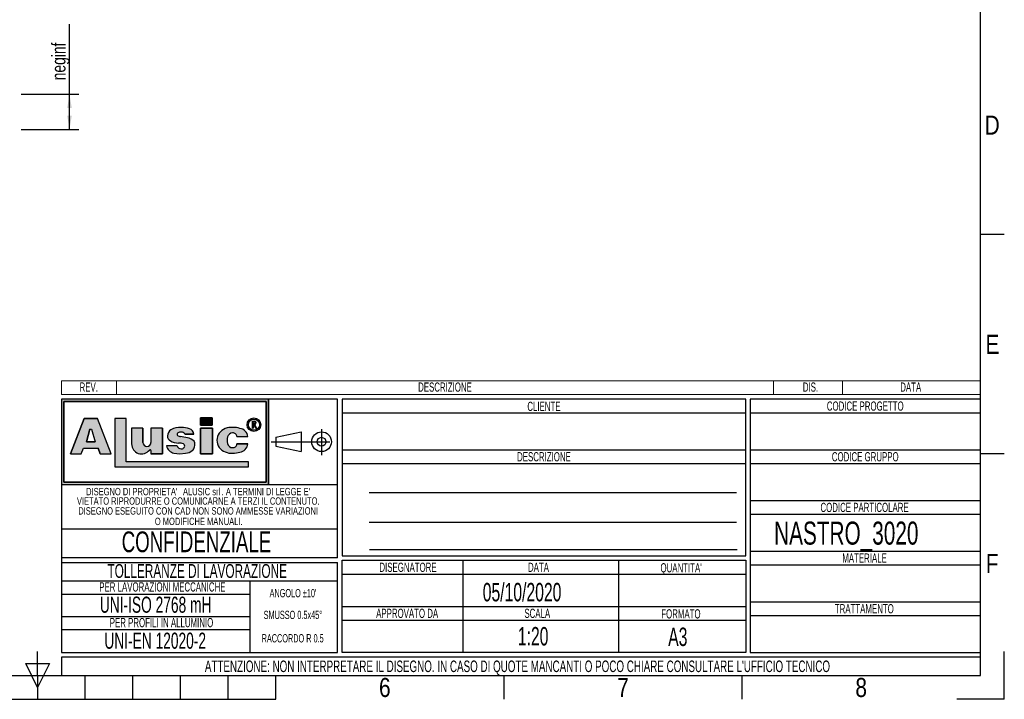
# Model space of a CAD drawing. Header units: millimetres. Extents: x 0 to 420, y 0 to 297.
# Tile 45 of 65: x 206 to 420, y 0 to 148. Entities that reach past the tile are written whole.
import ezdxf
from ezdxf.enums import TextEntityAlignment as Align

# ---------------------------------------------------------------- set-up
doc = ezdxf.new("R2010")
doc.units = ezdxf.units.MM
doc.linetypes.add('CENTERX2', pattern=[20.319999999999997, 12.7, -2.54, 2.54, -2.54])
doc.layers.add('CARTIGLIO', color=140, linetype='Continuous')
doc.styles.add('SLDTEXTSTYLE0', font='TXT', dxfattribs={"width": 0.6382978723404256})
doc.styles.add('SLDTEXTSTYLE1', font='TXT', dxfattribs={"width": 0.675})
doc.styles.add('SLDTEXTSTYLE2', font='TXT', dxfattribs={"width": 0.8214676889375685})
doc.styles.add('SLDTEXTSTYLE3', font='TXT', dxfattribs={"width": 0.75})
doc.dimstyles.new('SLDDIMSTYLE1', dxfattribs={"dimtxt": 3, "dimasz": 3, "dimexe": 0, "dimexo": 0.0625, "dimgap": 0.75, "dimtad": 1, "dimlfac": 20, "dimrnd": 1e-09, "dimzin": 12, "dimdsep": 46, "dimtxsty": 'SLDTEXTSTYLE3', "dimsah": 1, "dimcen": 0.09, "dimadec": 0, "dimazin": 3, "dimtfac": 1, "dimtdec": 3, "dimtofl": 0, "dimtmove": 0, "dimatfit": 3, "dimfxl": 0, "dimfrac": 2, "dimtolj": 1, "dimtzin": 12, "dimarcsym": 0})

# ---------------------------------------------------------------- blocks, each defined once
blk = doc.blocks.new('SW_NOTE_0')
at = {"layer": 'CARTIGLIO', "color": 0, "insert": (1.968085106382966, 2.578135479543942), "char_height": 2, "attachment_point": 2, "style": 'SLDTEXTSTYLE0'}
blk.add_mtext('DIS.', dxfattribs=at)
blk = doc.blocks.new('SW_NOTE_0_1')
at = {"layer": 'CARTIGLIO', "color": 0, "insert": (7.101063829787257, 2.578135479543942), "char_height": 2, "attachment_point": 2, "style": 'SLDTEXTSTYLE0'}
blk.add_mtext('DESCRIZIONE', dxfattribs=at)
blk = doc.blocks.new('SW_NOTE_0_2')
at = {"layer": 'CARTIGLIO', "color": 0, "insert": (2.845744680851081, 2.578135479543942), "char_height": 2, "attachment_point": 2, "style": 'SLDTEXTSTYLE0'}
blk.add_mtext('DATA', dxfattribs=at)
blk = doc.blocks.new('SW_NOTE_0_3')
at = {"layer": 'CARTIGLIO', "color": 0, "insert": (2.34042553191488, 2.578135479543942), "char_height": 2, "attachment_point": 2, "style": 'SLDTEXTSTYLE0'}
blk.add_mtext('REV.', dxfattribs=at)
blk = doc.blocks.new('SW_NOTE_0_4')
at = {"layer": 'CARTIGLIO', "color": 0, "insert": (14.05585106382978, 4.511737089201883), "char_height": 3.5, "attachment_point": 2, "style": 'SLDTEXTSTYLE0'}
blk.add_mtext('UNI-EN 12020-2', dxfattribs=at)
blk = doc.blocks.new('SW_NOTE_0_5')
at = {"layer": 'CARTIGLIO', "color": 0, "insert": (13.85638297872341, 2.578135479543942), "char_height": 2, "attachment_point": 2, "style": 'SLDTEXTSTYLE0'}
blk.add_mtext('PER PROFILI IN ALLUMINIO', dxfattribs=at)
blk = doc.blocks.new('SW_NOTE_0_6')
at = {"layer": 'CARTIGLIO', "color": 0, "insert": (15.68484042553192, 4.511737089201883), "char_height": 3.5, "attachment_point": 2, "style": 'SLDTEXTSTYLE0'}
blk.add_mtext('UNI-ISO 2768 mH', dxfattribs=at)
blk = doc.blocks.new('SW_NOTE_0_7')
at = {"layer": 'CARTIGLIO', "color": 0, "insert": (18.30319148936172, 2.578135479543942), "char_height": 2, "attachment_point": 2, "style": 'SLDTEXTSTYLE0'}
blk.add_mtext('PER LAVORAZIONI MECCANICHE', dxfattribs=at)
blk = doc.blocks.new('SW_NOTE_0_8')
at = {"layer": 'CARTIGLIO', "color": 0, "insert": (8.569148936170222, 2.320321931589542), "char_height": 1.8, "attachment_point": 2, "style": 'SLDTEXTSTYLE0'}
blk.add_mtext('RACCORDO R 0.5', dxfattribs=at)
blk = doc.blocks.new('SW_NOTE_0_9')
at = {"layer": 'CARTIGLIO', "color": 0, "char_height": 1.6, "attachment_point": 2, "style": 'SLDTEXTSTYLE0'}
for s, insert in [("DISEGNO DI PROPRIETA'", (10.27659574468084, 2.062508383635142)), ('ALUSIC srl', (25.45120500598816, 2.062508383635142)), (". A TERMINI DI LEGGE E'", (39.41078027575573, 2.062508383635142))]:
    blk.add_mtext(s, dxfattribs=dict(at, insert=insert))
blk = doc.blocks.new('SW_NOTE_0_10')
at = {"layer": 'CARTIGLIO', "color": 0, "insert": (10.40425531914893, 2.062508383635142), "char_height": 1.6, "attachment_point": 2, "style": 'SLDTEXTSTYLE0'}
blk.add_mtext('O MODIFICHE MANUALI.', dxfattribs=at)
blk = doc.blocks.new('SW_NOTE_0_11')
at = {"layer": 'CARTIGLIO', "color": 0, "insert": (7.587765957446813, 2.320321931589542), "char_height": 1.8, "attachment_point": 2, "style": 'SLDTEXTSTYLE0'}
blk.add_mtext('SMUSSO 0.5x45°', dxfattribs=at)
blk = doc.blocks.new('SW_NOTE_0_12')
at = {"layer": 'CARTIGLIO', "color": 0, "insert": (27.3404255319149, 2.062508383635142), "char_height": 1.6, "attachment_point": 2, "style": 'SLDTEXTSTYLE0'}
blk.add_mtext('VIETATO RIPRODURRE O COMUNICARNE A TERZI IL CONTENUTO.', dxfattribs=at)
blk = doc.blocks.new('SW_NOTE_0_13')
at = {"layer": 'CARTIGLIO', "color": 0, "insert": (28.04255319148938, 2.062508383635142), "char_height": 1.6, "attachment_point": 2, "style": 'SLDTEXTSTYLE0'}
blk.add_mtext('DISEGNO ESEGUITO CON CAD NON SONO AMMESSE VARIAZIONI', dxfattribs=at)
blk = doc.blocks.new('SW_NOTE_0_14')
at = {"layer": 'CARTIGLIO', "color": 0, "insert": (21.07265624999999, 5.800804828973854), "char_height": 4.500000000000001, "attachment_point": 2, "style": 'SLDTEXTSTYLE1'}
blk.add_mtext('CONFIDENZIALE', dxfattribs=at)
blk = doc.blocks.new('SW_NOTE_0_15')
at = {"layer": 'CARTIGLIO', "color": 0, "insert": (23.93617021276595, 3.867203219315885), "char_height": 3, "attachment_point": 2, "style": 'SLDTEXTSTYLE0'}
blk.add_mtext('TOLLERANZE DI LAVORAZIONE', dxfattribs=at)
blk = doc.blocks.new('SW_NOTE_0_16')
at = {"layer": 'CARTIGLIO', "color": 0, "insert": (6.67819148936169, 2.320321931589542), "char_height": 1.8, "attachment_point": 2, "style": 'SLDTEXTSTYLE0'}
blk.add_mtext("ANGOLO ±10'", dxfattribs=at)
blk = doc.blocks.new('SW_NOTE_0_17')
at = {"layer": 'CARTIGLIO', "color": 0, "insert": (10.69148936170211, 2.578135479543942), "char_height": 2, "attachment_point": 2, "style": 'SLDTEXTSTYLE0'}
blk.add_mtext('CODICE PROGETTO', dxfattribs=at)
blk = doc.blocks.new('SW_NOTE_0_18')
at = {"layer": 'CARTIGLIO', "color": 0, "insert": (9.547872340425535, 2.578135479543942), "char_height": 2, "attachment_point": 2, "style": 'SLDTEXTSTYLE0'}
blk.add_mtext('CODICE GRUPPO', dxfattribs=at)
blk = doc.blocks.new('SW_NOTE_0_19')
at = {"layer": 'CARTIGLIO', "color": 0, "insert": (12.15425531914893, 2.578135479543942), "char_height": 2, "attachment_point": 2, "style": 'SLDTEXTSTYLE0'}
blk.add_mtext('CODICE PARTICOLARE', dxfattribs=at)
blk = doc.blocks.new('SW_NOTE_0_20')
at = {"layer": 'CARTIGLIO', "color": 0, "insert": (5.691489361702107, 2.578135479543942), "char_height": 2, "attachment_point": 2, "style": 'SLDTEXTSTYLE0'}
blk.add_mtext('MATERIALE', dxfattribs=at)
blk = doc.blocks.new('SW_NOTE_0_21')
at = {"layer": 'CARTIGLIO', "color": 0, "insert": (4.228723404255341, 2.578135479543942), "char_height": 2, "attachment_point": 2, "style": 'SLDTEXTSTYLE0'}
blk.add_mtext('CLIENTE', dxfattribs=at)
blk = doc.blocks.new('SW_NOTE_0_22')
at = {"layer": 'CARTIGLIO', "color": 0, "insert": (7.101063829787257, 2.578135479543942), "char_height": 2, "attachment_point": 2, "style": 'SLDTEXTSTYLE0'}
blk.add_mtext('DESCRIZIONE', dxfattribs=at)
blk = doc.blocks.new('SW_NOTE_0_23')
at = {"layer": 'CARTIGLIO', "color": 0, "insert": (5.558510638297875, 2.578135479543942), "char_height": 2, "attachment_point": 2, "style": 'SLDTEXTSTYLE0'}
blk.add_mtext("QUANTITA'", dxfattribs=at)
blk = doc.blocks.new('SW_NOTE_0_24')
at = {"layer": 'CARTIGLIO', "color": 0, "insert": (2.845744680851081, 2.578135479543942), "char_height": 2, "attachment_point": 2, "style": 'SLDTEXTSTYLE0'}
blk.add_mtext('DATA', dxfattribs=at)
blk = doc.blocks.new('SW_NOTE_0_25')
at = {"layer": 'CARTIGLIO', "color": 0, "insert": (7.606382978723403, 2.578135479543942), "char_height": 2, "attachment_point": 2, "style": 'SLDTEXTSTYLE0'}
blk.add_mtext('DISEGNATORE', dxfattribs=at)
blk = doc.blocks.new('SW_NOTE_0_26')
at = {"layer": 'CARTIGLIO', "color": 0, "insert": (5.398936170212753, 2.578135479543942), "char_height": 2, "attachment_point": 2, "style": 'SLDTEXTSTYLE0'}
blk.add_mtext('FORMATO', dxfattribs=at)
blk = doc.blocks.new('SW_NOTE_0_27')
at = {"layer": 'CARTIGLIO', "color": 0, "insert": (8.670212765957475, 2.578135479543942), "char_height": 2, "attachment_point": 2, "style": 'SLDTEXTSTYLE0'}
blk.add_mtext('APPROVATO DA', dxfattribs=at)
blk = doc.blocks.new('SW_NOTE_0_28')
at = {"layer": 'CARTIGLIO', "color": 0, "insert": (3.510638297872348, 2.578135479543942), "char_height": 2, "attachment_point": 2, "style": 'SLDTEXTSTYLE0'}
blk.add_mtext('SCALA', dxfattribs=at)
blk = doc.blocks.new('SW_NOTE_0_29')
at = {"layer": 'CARTIGLIO', "color": 0, "insert": (85.40558510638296, 3.222669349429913), "char_height": 2.5, "attachment_point": 2, "style": 'SLDTEXTSTYLE0'}
blk.add_mtext("ATTENZIONE: NON INTERPRETARE IL DISEGNO. IN CASO DI QUOTE MANCANTI O POCO CHIARE CONSULTARE L'UFFICIO TECNICO", dxfattribs=at)
blk = doc.blocks.new('SW_NOTE_0_30')
at = {"layer": 'CARTIGLIO', "color": 0, "insert": (7.526595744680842, 2.578135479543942), "char_height": 2, "attachment_point": 2, "style": 'SLDTEXTSTYLE0'}
blk.add_mtext('TRATTAMENTO', dxfattribs=at)
blk = doc.blocks.new('Cartiglio ALUSIC particolari STD')
at = {"layer": 'CARTIGLIO'}
h = blk.add_hatch(color=256, dxfattribs=at)
h.paths.add_polyline_path([(175.6752307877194, 247.7132947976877), (175.6752307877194, 229.2132947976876), (220.6752307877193, 229.2132947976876), (220.6752307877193, 247.7132947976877)], flags=0)
h.paths.add_polyline_path([(176.1752307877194, 229.7132947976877), (176.1752307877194, 247.2132947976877), (220.1752307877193, 247.2132947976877), (220.1752307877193, 229.7132947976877)], flags=0)
h = blk.add_hatch(color=256, dxfattribs=at)
h.paths.add_polyline_path([(179.9963944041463, 235.8207167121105), (180.465276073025, 237.0349162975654), (183.6345063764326, 237.0349162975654), (184.103388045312, 235.8207167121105), (186.455199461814, 235.8207167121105), (183.4874420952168, 243.5059174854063), (180.6123403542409, 243.5059174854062), (177.6445829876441, 235.8207167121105)], flags=0)
h.paths.add_polyline_path([(181.1002992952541, 238.4359343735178), (181.8750070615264, 241.1689926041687), (182.2247753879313, 241.1689926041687), (182.9994831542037, 238.4359343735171)], flags=0)
for points in [[(189.726070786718, 243.5099477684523), (187.2568362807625, 243.5099477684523), (187.2568362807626, 232.9839336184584), (216.346566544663, 232.9839336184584), (216.346566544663, 234.0739837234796), (189.726070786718, 234.0739837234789)], [(205.9157645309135, 243.6451419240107), (205.9157645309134, 242.0388308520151), (208.4026610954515, 242.0388308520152), (208.4026610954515, 243.6451419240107)], [(208.4880238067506, 241.3950893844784), (205.9157645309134, 241.3950893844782), (205.9157645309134, 235.8207167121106), (208.4880238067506, 235.8207167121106)]]:
    blk.add_hatch(color=256, dxfattribs=at).paths.add_polyline_path(points, flags=0)
h = blk.add_hatch(color=256, dxfattribs=at)
edge = h.paths.add_edge_path(flags=0)
edge.add_arc((217.4963133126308, 242.1652733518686), 1.479868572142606, 0, 360)
edge = h.paths.add_edge_path(flags=0)
edge.add_arc((217.4963133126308, 242.1652733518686), 1.214864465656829, 0, 360)
h = blk.add_hatch(color=256, dxfattribs=at)
edge = h.paths.add_edge_path(flags=0)
edge.add_arc((217.5944506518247, 242.5818626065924), 0.3723980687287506, 277.1406326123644, 450.0000000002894)
edge.add_line((217.5944506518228, 242.9542606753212), (217.1543350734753, 242.9542606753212))
edge.add_line((217.1543350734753, 242.9542606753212), (217.1543350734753, 241.4023140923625))
edge.add_line((217.1543350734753, 241.4023140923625), (217.3097420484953, 241.4023140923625))
edge.add_line((217.3097420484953, 241.4023140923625), (217.3097420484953, 242.2094645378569))
edge.add_line((217.3097420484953, 242.2094645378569), (217.4681345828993, 242.2094645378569))
edge.add_line((217.4681345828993, 242.2094645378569), (217.8753428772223, 241.4023140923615))
edge.add_line((217.8753428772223, 241.4023140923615), (218.0494071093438, 241.4023140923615))
edge.add_line((218.0494071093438, 241.4023140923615), (217.6407416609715, 242.212352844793))
edge = h.paths.add_edge_path(flags=0)
edge.add_line((217.3097420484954, 242.7988537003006), (217.5944506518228, 242.7988537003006))
edge.add_arc((217.5944506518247, 242.5818626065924), 0.2169910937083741, -90.00000000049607, 90.00000000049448, ccw=False)
edge.add_line((217.5944506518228, 242.3648715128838), (217.3097420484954, 242.3648715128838))
edge.add_line((217.3097420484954, 242.3648715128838), (217.3097420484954, 242.7988537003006))
h = blk.add_hatch(color=256, dxfattribs=at)
edge = h.paths.add_edge_path(flags=0)
edge.add_arc((194.2619790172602, 238.3328699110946), 0.8721260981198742, 180, 360, ccw=False)
edge.add_line((193.3898529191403, 238.3328699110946), (193.3898529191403, 241.3950893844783))
edge.add_line((193.3898529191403, 241.3950893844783), (190.9285191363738, 241.3950893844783))
edge.add_line((190.9285191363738, 241.3950893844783), (190.9285191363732, 237.9783312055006))
edge.add_arc((193.0861336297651, 237.9783312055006), 2.157614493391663, 180, 321.9680973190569)
edge.add_arc((194.9391651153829, 236.5289220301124), 0.1949400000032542, 3.751097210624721e-10, 141.9680973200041, ccw=False)
edge.add_line((195.1341051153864, 236.5289220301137), (195.1341051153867, 235.8207167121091))
edge.add_line((195.1341051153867, 235.8207167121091), (197.6148195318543, 235.8207167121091))
edge.add_line((197.6148195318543, 235.8207167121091), (197.6148195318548, 241.3950893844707))
edge.add_line((197.6148195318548, 241.3950893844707), (195.1341051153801, 241.3950893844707))
edge.add_line((195.1341051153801, 241.3950893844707), (195.1341051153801, 238.3328699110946))
h = blk.add_hatch(color=256, dxfattribs=at)
edge = h.paths.add_edge_path(flags=0)
edge.add_line((201.4260816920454, 235.8017439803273), (202.6657446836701, 235.9456470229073))
edge.add_arc((202.329266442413, 238.631519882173), 2.706867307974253, 277.1406456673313, 311.0032214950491)
edge.add_arc((203.4500368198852, 237.5679483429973), 1.178212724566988, 303.7868133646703, 347.8980612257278)
edge.add_arc((202.7591436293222, 237.8600682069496), 1.920162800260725, 343.693523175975, 381.4193527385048)
edge.add_arc((202.6211329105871, 236.5671389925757), 2.77207698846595, 46.00269433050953, 81.2509677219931)
edge.add_arc((194.8645641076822, 197.2610710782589), 42.83386613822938, 78.993004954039, 81.01866969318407)
edge.add_arc((201.791685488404, 241.2254031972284), 1.672976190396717, 238.7770991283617, 261.74465207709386, ccw=False)
edge.add_arc((201.2153024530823, 240.0677304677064), 0.3988810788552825, 114.64010585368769, 223.1865854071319, ccw=False)
edge.add_arc((201.6334056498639, 239.1857459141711), 1.374925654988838, 90.51660503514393, 115.1534325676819, ccw=False)
edge.add_arc((201.6831021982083, 239.5760411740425), 0.986530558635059, 50.694882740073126, 93.60864602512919, ccw=False)
edge.add_arc((201.9697940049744, 239.9445101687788), 0.519939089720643, 14.547573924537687, 49.4198797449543, ccw=False)
edge.add_line((202.4730635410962, 240.0751104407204), (204.4675927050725, 240.0751104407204))
edge.add_arc((203.0576035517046, 239.9357336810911), 1.416861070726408, 5.64532107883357, 71.38339334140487)
edge.add_arc((201.7960014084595, 236.355567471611), 5.212710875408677, 70.80435731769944, 90.86664277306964)
edge.add_arc((201.3918249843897, 237.7332340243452), 3.848224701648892, 85.15036290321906, 119.91204055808)
edge.add_arc((200.4630711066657, 239.596929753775), 1.774008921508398, 123.9309471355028, 174.9914571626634)
edge.add_arc((199.7112523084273, 239.6370426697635), 1.021881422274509, 173.5516105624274, 249.3813116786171)
edge.add_arc((201.1522143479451, 241.6000363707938), 3.430150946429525, 238.332046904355, 269.1908231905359)
edge.add_arc((201.2712411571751, 236.022650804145), 2.154096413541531, 64.99796384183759, 94.45891481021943, ccw=False)
edge.add_arc((202.0592687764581, 237.5956085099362), 0.398545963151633, -35.58612148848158, 72.11412463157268, ccw=False)
edge.add_arc((201.6903477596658, 237.6535955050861), 0.7512299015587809, 245.201083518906, 337.29941344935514, ccw=False)
edge.add_arc((201.6384661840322, 237.7297070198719), 0.8024620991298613, 192.55915917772, 250.8523518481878, ccw=False)
edge.add_line((200.8552053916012, 237.5552136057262), (198.4723136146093, 237.5552136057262))
edge.add_arc((200.5696156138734, 238.1164948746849), 2.1711085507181, 194.982434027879, 258.3364147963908)
edge.add_line((200.1306936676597, 235.9902164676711), (201.4260816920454, 235.8017439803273))
h = blk.add_hatch(color=256, dxfattribs=at)
edge = h.paths.add_edge_path(flags=0)
edge.add_arc((212.8489752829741, 238.2774034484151), 1.095489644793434, 191.1589777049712, 269.92854925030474, ccw=False)
edge.add_arc((213.9973597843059, 238.7808861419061), 2.335462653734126, 162.1599290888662, 197.8400709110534, ccw=False)
edge.add_arc((212.8489752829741, 239.284368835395), 1.095489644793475, 90.0714507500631, 168.8410222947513, ccw=False)
edge.add_arc((212.9558587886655, 239.5292842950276), 0.8574339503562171, 2.5666577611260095, 97.25285314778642, ccw=False)
edge.add_line((213.8124325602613, 239.5676816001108), (216.1889448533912, 239.5676816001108))
edge.add_arc((214.1254209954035, 239.3204036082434), 2.078287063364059, 6.833333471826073, 81.00039250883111)
edge.add_arc((213.0403652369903, 236.4056797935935), 5.163706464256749, 74.15176759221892, 91.31975036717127)
edge.add_arc((212.577937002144, 238.1509364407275), 3.434301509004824, 84.2596919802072, 140.8312604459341)
edge.add_arc((212.2748599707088, 238.7808861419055), 2.817144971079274, 146.8823062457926, 213.1176937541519)
edge.add_arc((212.5779370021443, 239.4108358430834), 3.434301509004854, 219.1687395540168, 275.7403080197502)
edge.add_arc((213.0403652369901, 241.1560924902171), 5.163706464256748, 268.6802496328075, 285.8482324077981)
edge.add_arc((214.1254209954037, 238.2413686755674), 2.078287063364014, 278.9996074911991, 353.1666665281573)
edge.add_line((216.1889448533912, 237.9940906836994), (213.8124325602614, 237.9940906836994))
edge.add_arc((212.9558587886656, 238.0324879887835), 0.8574339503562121, 262.7471468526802, 357.4333422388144, ccw=False)
at = {"color": 161, "linetype": 'Continuous', "lineweight": 18}
for p, q in [((175.6752307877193, 248.7132947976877), (175.6752307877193, 251.7132947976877)), ((175.6752307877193, 251.7132947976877), (375.3252307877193, 251.7132947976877)), ((187.6752307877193, 251.7132947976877), (187.6752307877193, 248.7132947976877)), ((330.3252307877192, 251.7132947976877), (330.3252307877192, 248.7132947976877)), ((345.3252307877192, 251.7132947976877), (345.3252307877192, 248.7132947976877)), ((375.3252307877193, 248.7132947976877), (375.3252307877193, 251.7132947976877)), ((175.6752307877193, 248.7132947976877), (375.3252307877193, 248.7132947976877))]:
    blk.add_line(p, q, dxfattribs=at)
at = {"layer": 'CARTIGLIO'}
for p, q in [((175.6752307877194, 247.7132947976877), (175.6752307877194, 229.2132947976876)), ((175.6752307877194, 247.7132947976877), (175.6752307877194, 192.7132947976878)), ((235.6752307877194, 247.7132947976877), (175.6752307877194, 247.7132947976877)), ((220.6752307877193, 247.7132947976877), (175.6752307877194, 247.7132947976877)), ((175.6752307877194, 247.7132947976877), (175.6752307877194, 229.2132947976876)), ((175.6752307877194, 247.7132947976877), (175.6752307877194, 213.2641084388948)), ((176.1752307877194, 229.7132947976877), (176.1752307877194, 247.2132947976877)), ((176.1752307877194, 247.2132947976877), (176.1752307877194, 229.7132947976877)), ((176.1752307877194, 247.2132947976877), (220.1752307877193, 247.2132947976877)), ((220.1752307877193, 247.2132947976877), (176.1752307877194, 247.2132947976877)), ((220.1752307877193, 247.2132947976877), (220.1752307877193, 229.7132947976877)), ((220.1752307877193, 229.7132947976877), (220.1752307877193, 247.2132947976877)), ((220.6752307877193, 229.2132947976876), (220.6752307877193, 247.7132947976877)), ((220.6752307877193, 247.7132947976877), (220.6752307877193, 229.2132947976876)), ((235.6752307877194, 213.2641084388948), (235.6752307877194, 247.7132947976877)), ((324.3252307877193, 247.7132947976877), (236.6752307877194, 247.7132947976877)), ((236.6752307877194, 247.7132947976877), (236.6752307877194, 213.7132947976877)), ((324.3252307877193, 213.7132947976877), (324.3252307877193, 247.7132947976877)), ((375.3252307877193, 247.7132947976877), (325.3252307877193, 247.7132947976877)), ((325.3252307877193, 247.7132947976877), (325.3252307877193, 192.7132947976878)), ((375.3252307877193, 192.7132947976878), (375.3252307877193, 247.7132947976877)), ((236.6752307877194, 244.7132947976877), (324.3252307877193, 244.7132947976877)), ((325.3252307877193, 244.7132947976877), (375.3252307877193, 244.7132947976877)), ((180.6123403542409, 243.5059174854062), (177.6445829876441, 235.8207167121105)), ((177.6445829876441, 235.8207167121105), (180.6123403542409, 243.5059174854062)), ((183.4874420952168, 243.5059174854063), (180.6123403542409, 243.5059174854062)), ((180.6123403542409, 243.5059174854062), (183.4874420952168, 243.5059174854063)), ((186.455199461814, 235.8207167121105), (183.4874420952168, 243.5059174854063)), ((186.455199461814, 235.8207167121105), (183.4874420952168, 243.5059174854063)), ((189.726070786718, 243.5099477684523), (187.2568362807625, 243.5099477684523)), ((187.2568362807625, 243.5099477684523), (187.2568362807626, 232.9839336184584)), ((189.726070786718, 243.5099477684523), (187.2568362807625, 243.5099477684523)), ((187.2568362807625, 243.5099477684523), (187.2568362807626, 232.9839336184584)), ((189.726070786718, 234.0739837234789), (189.726070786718, 243.5099477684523)), ((189.726070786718, 234.0739837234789), (189.726070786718, 243.5099477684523)), ((208.4026610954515, 243.6451419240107), (205.9157645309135, 243.6451419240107)), ((205.9157645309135, 243.6451419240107), (205.9157645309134, 242.0388308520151)), ((205.9157645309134, 242.0388308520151), (205.9157645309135, 243.6451419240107)), ((205.9157645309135, 243.6451419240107), (208.4026610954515, 243.6451419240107)), ((205.9157645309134, 242.0388308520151), (208.4026610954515, 242.0388308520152)), ((208.4026610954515, 242.0388308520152), (205.9157645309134, 242.0388308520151)), ((208.4026610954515, 243.6451419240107), (208.4026610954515, 242.0388308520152)), ((208.4026610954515, 242.0388308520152), (208.4026610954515, 243.6451419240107)), ((217.1543350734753, 241.4023140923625), (217.1543350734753, 242.9542606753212)), ((217.1543350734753, 241.4023140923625), (217.1543350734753, 242.9542606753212)), ((217.1543350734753, 242.9542606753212), (217.5944506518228, 242.9542606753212)), ((217.1543350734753, 242.9542606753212), (217.5944506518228, 242.9542606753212)), ((217.3097420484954, 242.7988537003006), (217.5944506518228, 242.7988537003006)), ((217.3097420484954, 242.3648715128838), (217.3097420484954, 242.7988537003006)), ((217.3097420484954, 242.3648715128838), (217.3097420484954, 242.7988537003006)), ((217.3097420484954, 242.7988537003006), (217.5944506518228, 242.7988537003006)), ((217.3097420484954, 242.3648715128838), (217.5944506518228, 242.3648715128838)), ((217.5944506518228, 242.3648715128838), (217.3097420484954, 242.3648715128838)), ((217.3097420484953, 242.2094645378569), (217.3097420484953, 241.4023140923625)), ((217.3097420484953, 241.4023140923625), (217.3097420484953, 242.2094645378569)), ((217.4681345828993, 242.2094645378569), (217.3097420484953, 242.2094645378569)), ((217.3097420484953, 242.2094645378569), (217.4681345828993, 242.2094645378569)), ((217.8753428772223, 241.4023140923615), (217.4681345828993, 242.2094645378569)), ((217.4681345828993, 242.2094645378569), (217.8753428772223, 241.4023140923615)), ((217.6407416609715, 242.212352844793), (218.0494071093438, 241.4023140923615)), ((217.6407416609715, 242.212352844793), (218.0494071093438, 241.4023140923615)), ((181.1002992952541, 238.4359343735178), (181.8750070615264, 241.1689926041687)), ((181.8750070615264, 241.1689926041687), (181.1002992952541, 238.4359343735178)), ((181.8750070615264, 241.1689926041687), (182.2247753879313, 241.1689926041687)), ((181.8750070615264, 241.1689926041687), (182.2247753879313, 241.1689926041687)), ((182.2247753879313, 241.1689926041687), (182.9994831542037, 238.4359343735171)), ((182.2247753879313, 241.1689926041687), (182.9994831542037, 238.4359343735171)), ((190.9285191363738, 241.3950893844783), (190.9285191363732, 237.9783312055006)), ((193.3898529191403, 241.3950893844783), (190.9285191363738, 241.3950893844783)), ((193.3898529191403, 241.3950893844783), (190.9285191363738, 241.3950893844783)), ((190.9285191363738, 241.3950893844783), (190.9285191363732, 237.9783312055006)), ((193.3898529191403, 238.3328699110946), (193.3898529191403, 241.3950893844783)), ((193.3898529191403, 241.3950893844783), (193.3898529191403, 238.3328699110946)), ((197.6148195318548, 241.3950893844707), (195.1341051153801, 241.3950893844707)), ((195.1341051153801, 241.3950893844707), (195.1341051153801, 238.3328699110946)), ((195.1341051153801, 241.3950893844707), (195.1341051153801, 238.3328699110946)), ((197.6148195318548, 241.3950893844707), (195.1341051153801, 241.3950893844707)), ((197.6148195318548, 241.3950893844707), (197.6148195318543, 235.8207167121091)), ((197.6148195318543, 235.8207167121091), (197.6148195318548, 241.3950893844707)), ((202.4730635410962, 240.0751104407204), (204.4675927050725, 240.0751104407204)), ((204.4675927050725, 240.0751104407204), (202.4730635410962, 240.0751104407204)), ((208.4880238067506, 241.3950893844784), (205.9157645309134, 241.3950893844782)), ((205.9157645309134, 241.3950893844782), (205.9157645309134, 235.8207167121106)), ((205.9157645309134, 241.3950893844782), (208.4880238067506, 241.3950893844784)), ((205.9157645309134, 235.8207167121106), (205.9157645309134, 241.3950893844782)), ((208.4880238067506, 235.8207167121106), (208.4880238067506, 241.3950893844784)), ((208.4880238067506, 241.3950893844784), (208.4880238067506, 235.8207167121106)), ((213.8124325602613, 239.5676816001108), (216.1889448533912, 239.5676816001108)), ((213.8124325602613, 239.5676816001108), (216.1889448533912, 239.5676816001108)), ((217.1543350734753, 241.4023140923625), (217.3097420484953, 241.4023140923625)), ((217.3097420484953, 241.4023140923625), (217.1543350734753, 241.4023140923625)), ((217.8753428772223, 241.4023140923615), (218.0494071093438, 241.4023140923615)), ((218.0494071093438, 241.4023140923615), (217.8753428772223, 241.4023140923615)), ((222.2665680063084, 239.420334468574), (227.759141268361, 240.6015329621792)), ((227.759141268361, 240.6015329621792), (227.7591412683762, 236.3250566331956)), ((182.9994831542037, 238.4359343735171), (181.1002992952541, 238.4359343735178)), ((181.1002992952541, 238.4359343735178), (182.9994831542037, 238.4359343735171)), ((200.8552053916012, 237.5552136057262), (198.4723136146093, 237.5552136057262)), ((200.8552053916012, 237.5552136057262), (198.4723136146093, 237.5552136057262)), ((216.1889448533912, 237.9940906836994), (213.8124325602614, 237.9940906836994)), ((213.8124325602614, 237.9940906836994), (216.1889448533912, 237.9940906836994)), ((222.2665680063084, 239.420334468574), (222.2665680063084, 237.5062551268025)), ((222.2665680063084, 237.5062551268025), (227.7591412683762, 236.3250566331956)), ((177.6445829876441, 235.8207167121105), (179.9963944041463, 235.8207167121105)), ((177.6445829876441, 235.8207167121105), (179.9963944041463, 235.8207167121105)), ((179.9963944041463, 235.8207167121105), (180.465276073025, 237.0349162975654)), ((179.9963944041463, 235.8207167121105), (180.465276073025, 237.0349162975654)), ((180.465276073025, 237.0349162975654), (183.6345063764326, 237.0349162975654)), ((180.465276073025, 237.0349162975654), (183.6345063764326, 237.0349162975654)), ((184.103388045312, 235.8207167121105), (183.6345063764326, 237.0349162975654)), ((183.6345063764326, 237.0349162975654), (184.103388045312, 235.8207167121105)), ((184.103388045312, 235.8207167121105), (186.455199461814, 235.8207167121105)), ((184.103388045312, 235.8207167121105), (186.455199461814, 235.8207167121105)), ((195.1341051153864, 236.5289220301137), (195.1341051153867, 235.8207167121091)), ((195.1341051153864, 236.5289220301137), (195.1341051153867, 235.8207167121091)), ((195.1341051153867, 235.8207167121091), (197.6148195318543, 235.8207167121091)), ((197.6148195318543, 235.8207167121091), (195.1341051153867, 235.8207167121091)), ((200.1306936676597, 235.9902164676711), (201.4260816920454, 235.8017439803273)), ((200.1306936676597, 235.9902164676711), (201.4260816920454, 235.8017439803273)), ((201.4260816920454, 235.8017439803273), (202.6657446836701, 235.9456470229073)), ((201.4260816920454, 235.8017439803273), (202.6657446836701, 235.9456470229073)), ((205.9157645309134, 235.8207167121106), (208.4880238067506, 235.8207167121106)), ((208.4880238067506, 235.8207167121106), (205.9157645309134, 235.8207167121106)), ((236.6752307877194, 236.7132947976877), (324.3252307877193, 236.7132947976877)), ((325.3252307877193, 236.7132947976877), (375.3252307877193, 236.7132947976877)), ((216.346566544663, 234.0739837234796), (189.726070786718, 234.0739837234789)), ((216.346566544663, 234.0739837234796), (189.726070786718, 234.0739837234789)), ((216.346566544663, 232.9839336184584), (216.346566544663, 234.0739837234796)), ((216.346566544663, 232.9839336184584), (216.346566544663, 234.0739837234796)), ((236.6752307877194, 233.7132947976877), (324.3252307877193, 233.7132947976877)), ((325.3252307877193, 233.7132947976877), (375.3252307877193, 233.7132947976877)), ((187.2568362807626, 232.9839336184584), (216.346566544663, 232.9839336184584)), ((187.2568362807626, 232.9839336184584), (216.346566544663, 232.9839336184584)), ((175.6752307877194, 229.2132947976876), (220.6752307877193, 229.2132947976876)), ((175.6752307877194, 229.2132947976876), (235.6752307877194, 229.2132947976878)), ((220.1752307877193, 229.7132947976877), (176.1752307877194, 229.7132947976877)), ((176.1752307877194, 229.7132947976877), (220.1752307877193, 229.7132947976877)), ((322.3252307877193, 227.3799614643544), (242.5002307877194, 227.3799614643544)), ((325.3252307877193, 225.7132947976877), (375.3252307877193, 225.7132947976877)), ((325.3252307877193, 222.7132947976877), (375.3252307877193, 222.7132947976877)), ((242.5002307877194, 221.0217416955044), (322.3252307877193, 221.0217416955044)), ((235.6752307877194, 219.4779138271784), (175.6752307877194, 219.4779138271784)), ((242.6228336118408, 215.0313303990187), (322.4478336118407, 215.0313303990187)), ((325.3252307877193, 214.7132947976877), (375.3252307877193, 214.7132947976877)), ((235.6752307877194, 213.2641084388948), (175.6752307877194, 213.2641084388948)), ((175.6752307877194, 212.2641084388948), (235.6752307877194, 212.2641084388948)), ((175.6752307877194, 212.2641084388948), (175.6752307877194, 192.7132947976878)), ((235.6752307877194, 192.7132947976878), (235.6752307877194, 212.2641084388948)), ((236.6752307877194, 213.7132947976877), (324.3252307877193, 213.7132947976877)), ((236.6752307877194, 212.7132947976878), (324.3252307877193, 212.7132947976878)), ((236.6752307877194, 192.7132947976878), (236.6752307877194, 212.7132947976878)), ((262.8472277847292, 212.7132947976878), (262.8472277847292, 192.7132947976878)), ((296.6722277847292, 212.7132947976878), (296.6722277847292, 192.7132947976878)), ((324.3252307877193, 212.7132947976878), (324.3252307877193, 192.7132947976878)), ((236.6752307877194, 209.7132947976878), (324.3252307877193, 209.7132947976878)), ((325.3252307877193, 211.7132947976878), (375.3252307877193, 211.7132947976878)), ((235.6612716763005, 208.2042541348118), (175.6612716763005, 208.2042541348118)), ((216.684767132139, 192.7132947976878), (216.684767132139, 208.2042541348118)), ((175.6752307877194, 205.3858848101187), (216.684767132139, 205.3858848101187)), ((325.3252307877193, 203.7132947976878), (375.3252307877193, 203.7132947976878)), ((236.6752307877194, 202.7132947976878), (324.3252307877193, 202.7132947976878)), ((216.684767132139, 200.4587744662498), (175.6752307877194, 200.4587744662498)), ((236.6752307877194, 199.7132947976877), (324.3252307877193, 199.7132947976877)), ((325.3252307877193, 200.7132947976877), (375.3252307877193, 200.7132947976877)), ((175.6891898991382, 197.6792182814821), (216.6987262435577, 197.6792182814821)), ((175.6752307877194, 192.7132947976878), (235.6752307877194, 192.7132947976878)), ((324.3252307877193, 192.7132947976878), (236.6752307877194, 192.7132947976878)), ((325.3252307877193, 192.7132947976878), (375.3252307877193, 192.7132947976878)), ((375.3252307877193, 191.7132947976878), (175.6752307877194, 191.7132947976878)), ((175.6752307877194, 191.7132947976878), (175.6752307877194, 187.7132947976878)), ((375.3252307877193, 187.7132947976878), (375.3252307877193, 191.7132947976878)), ((175.6752307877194, 187.7132947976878), (375.3252307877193, 187.7132947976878))]:
    blk.add_line(p, q, dxfattribs=at)
at = {"layer": 'CARTIGLIO', "linetype": 'CENTERX2'}
for p, q in [((232.1939749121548, 241.2151324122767), (232.1939749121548, 235.5497603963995)), ((221.2625504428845, 238.4632947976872), (235.0879111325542, 238.4632947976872))]:
    blk.add_line(p, q, dxfattribs=at)
at = {"layer": 'CARTIGLIO', "linetype": 'Continuous'}
blk.add_line((175.6736628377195, 187.7132947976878), (375.3252307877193, 187.7132947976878), dxfattribs=at)
at = {"layer": 'CARTIGLIO'}
for centre, radius in [((217.4963133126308, 242.1652733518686), 1.479868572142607), ((217.4963133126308, 242.1652733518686), 1.479868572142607), ((217.4963133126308, 242.1652733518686), 1.214864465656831), ((217.4963133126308, 242.1652733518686), 1.214864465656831), ((232.1939749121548, 238.4632947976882), 2.138238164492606), ((232.1939749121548, 238.4632947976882), 0.9570396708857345)]:
    blk.add_circle(centre, radius, dxfattribs=at)
for centre, radius, start, end in [((217.5944506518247, 242.5818626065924), 0.3723980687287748, 277.1406326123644, 90.00000000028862), ((217.5944506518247, 242.5818626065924), 0.3723980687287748, 277.1406326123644, 90.00000000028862), ((217.5944506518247, 242.5818626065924), 0.2169910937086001, 269.9999999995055, 90.00000000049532), ((217.5944506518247, 242.5818626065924), 0.2169910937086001, 269.9999999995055, 90.00000000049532), ((199.7112523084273, 239.6370426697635), 1.021881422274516, 173.5516105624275, 249.381311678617), ((199.7112523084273, 239.6370426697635), 1.021881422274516, 173.5516105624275, 249.381311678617), ((200.4630711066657, 239.596929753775), 1.774008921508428, 123.9309471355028, 174.9914571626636), ((200.4630711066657, 239.596929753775), 1.774008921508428, 123.9309471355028, 174.9914571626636), ((201.3918249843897, 237.7332340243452), 3.848224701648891, 85.15036290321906, 119.91204055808), ((201.3918249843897, 237.7332340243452), 3.848224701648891, 85.15036290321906, 119.91204055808), ((201.2153024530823, 240.0677304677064), 0.3988810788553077, 114.6401058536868, 223.1865854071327), ((201.2153024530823, 240.0677304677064), 0.3988810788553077, 114.6401058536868, 223.1865854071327), ((201.791685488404, 241.2254031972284), 1.672976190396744, 238.7770991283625, 261.7446520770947), ((201.791685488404, 241.2254031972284), 1.672976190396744, 238.7770991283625, 261.7446520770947), ((201.6334056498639, 239.1857459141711), 1.374925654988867, 90.51660503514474, 115.1534325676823), ((201.6334056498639, 239.1857459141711), 1.374925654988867, 90.51660503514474, 115.1534325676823), ((194.8645641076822, 197.2610710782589), 42.8338661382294, 78.993004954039, 81.01866969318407), ((194.8645641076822, 197.2610710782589), 42.8338661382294, 78.993004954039, 81.01866969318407), ((201.6831021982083, 239.5760411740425), 0.9865305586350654, 50.69488274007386, 93.60864602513), ((201.6831021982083, 239.5760411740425), 0.9865305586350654, 50.69488274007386, 93.60864602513), ((201.7960014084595, 236.355567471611), 5.212710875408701, 70.80435731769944, 90.86664277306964), ((201.7960014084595, 236.355567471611), 5.212710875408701, 70.80435731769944, 90.86664277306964), ((201.9697940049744, 239.9445101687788), 0.5199390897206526, 14.54757392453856, 49.41987974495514), ((201.9697940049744, 239.9445101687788), 0.5199390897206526, 14.54757392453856, 49.41987974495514), ((203.0576035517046, 239.9357336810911), 1.416861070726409, 5.64532107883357, 71.38339334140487), ((203.0576035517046, 239.9357336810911), 1.416861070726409, 5.64532107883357, 71.38339334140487), ((212.2748599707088, 238.7808861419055), 2.81714497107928, 146.8823062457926, 213.1176937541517), ((212.2748599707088, 238.7808861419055), 2.81714497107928, 146.8823062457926, 213.1176937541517), ((212.577937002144, 238.1509364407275), 3.434301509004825, 84.2596919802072, 140.8312604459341), ((212.577937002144, 238.1509364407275), 3.434301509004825, 84.2596919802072, 140.8312604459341), ((212.8489752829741, 239.284368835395), 1.09548964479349, 90.07145075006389, 168.8410222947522), ((212.8489752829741, 239.284368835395), 1.09548964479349, 90.07145075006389, 168.8410222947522), ((212.9558587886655, 239.5292842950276), 0.8574339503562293, 2.566657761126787, 97.25285314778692), ((212.9558587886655, 239.5292842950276), 0.8574339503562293, 2.566657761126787, 97.25285314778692), ((213.0403652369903, 236.4056797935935), 5.163706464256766, 74.15176759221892, 91.31975036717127), ((213.0403652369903, 236.4056797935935), 5.163706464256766, 74.15176759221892, 91.31975036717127), ((214.1254209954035, 239.3204036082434), 2.078287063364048, 6.833333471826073, 81.00039250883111), ((214.1254209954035, 239.3204036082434), 2.078287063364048, 6.833333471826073, 81.00039250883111), ((193.0861336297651, 237.9783312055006), 2.157614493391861, 180, 321.9680973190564), ((193.0861336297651, 237.9783312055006), 2.157614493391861, 180, 321.9680973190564), ((194.2619790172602, 238.3328699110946), 0.872126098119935, 180, 0), ((194.2619790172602, 238.3328699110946), 0.872126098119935, 180, 0), ((200.5696156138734, 238.1164948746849), 2.171108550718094, 194.982434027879, 258.3364147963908), ((200.5696156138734, 238.1164948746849), 2.171108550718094, 194.982434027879, 258.3364147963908), ((201.1522143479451, 241.6000363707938), 3.430150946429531, 238.332046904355, 269.1908231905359), ((201.1522143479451, 241.6000363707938), 3.430150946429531, 238.332046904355, 269.1908231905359), ((201.6384661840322, 237.7297070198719), 0.8024620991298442, 192.5591591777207, 250.8523518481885), ((201.6384661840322, 237.7297070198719), 0.8024620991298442, 192.5591591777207, 250.8523518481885), ((201.2712411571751, 236.022650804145), 2.154096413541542, 64.99796384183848, 94.45891481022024), ((201.2712411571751, 236.022650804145), 2.154096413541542, 64.99796384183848, 94.45891481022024), ((202.0592687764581, 237.5956085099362), 0.3985459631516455, 324.4138785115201, 72.11412463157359), ((202.0592687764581, 237.5956085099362), 0.3985459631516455, 324.4138785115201, 72.11412463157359), ((202.6211329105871, 236.5671389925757), 2.772076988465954, 46.00269433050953, 81.2509677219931), ((202.6211329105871, 236.5671389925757), 2.772076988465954, 46.00269433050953, 81.2509677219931), ((202.7591436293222, 237.8600682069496), 1.920162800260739, 343.6935231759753, 21.41935273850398), ((202.7591436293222, 237.8600682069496), 1.920162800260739, 343.6935231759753, 21.41935273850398), ((213.9973597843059, 238.7808861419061), 2.335462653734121, 162.159929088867, 197.8400709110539), ((213.9973597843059, 238.7808861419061), 2.335462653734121, 162.159929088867, 197.8400709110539), ((212.8489752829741, 238.2774034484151), 1.095489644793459, 191.1589777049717, 269.9285492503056), ((212.8489752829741, 238.2774034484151), 1.095489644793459, 191.1589777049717, 269.9285492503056), ((212.9558587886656, 238.0324879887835), 0.8574339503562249, 262.7471468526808, 357.4333422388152), ((212.9558587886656, 238.0324879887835), 0.8574339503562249, 262.7471468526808, 357.4333422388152), ((214.1254209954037, 238.2413686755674), 2.078287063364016, 278.9996074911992, 353.1666665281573), ((214.1254209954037, 238.2413686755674), 2.078287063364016, 278.9996074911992, 353.1666665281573), ((194.9391651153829, 236.5289220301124), 0.1949400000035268, 3.759104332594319e-10, 141.9680973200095), ((194.9391651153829, 236.5289220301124), 0.1949400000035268, 3.759104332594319e-10, 141.9680973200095), ((201.6903477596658, 237.6535955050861), 0.7512299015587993, 245.2010835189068, 337.299413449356), ((201.6903477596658, 237.6535955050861), 0.7512299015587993, 245.2010835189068, 337.299413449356), ((202.329266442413, 238.631519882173), 2.706867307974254, 277.1406456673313, 311.0032214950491), ((202.329266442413, 238.631519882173), 2.706867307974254, 277.1406456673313, 311.0032214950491), ((203.4500368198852, 237.5679483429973), 1.178212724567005, 303.7868133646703, 347.898061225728), ((203.4500368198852, 237.5679483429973), 1.178212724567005, 303.7868133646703, 347.898061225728), ((212.5779370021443, 239.4108358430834), 3.434301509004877, 219.1687395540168, 275.7403080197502), ((212.5779370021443, 239.4108358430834), 3.434301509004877, 219.1687395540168, 275.7403080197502), ((213.0403652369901, 241.1560924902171), 5.163706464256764, 268.6802496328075, 285.8482324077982), ((213.0403652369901, 241.1560924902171), 5.163706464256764, 268.6802496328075, 285.8482324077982)]:
    blk.add_arc(centre, radius, start, end, dxfattribs=at)
at = {"layer": 'CARTIGLIO', "color": 140}
for name, p in [('SW_NOTE_0_3', (179.2724530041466, 248.75167344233)), ('SW_NOTE_0_1', (251.8960644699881, 248.75167344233)), ('SW_NOTE_0', (336.4240000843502, 248.75167344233)), ('SW_NOTE_0_2', (357.3252307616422, 248.75167344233)), ('SW_NOTE_0_21', (276.2668975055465, 244.5549423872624)), ('SW_NOTE_0_17', (339.5988422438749, 244.6271836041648)), ('SW_NOTE_0_22', (273.3960644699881, 233.6271836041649)), ('SW_NOTE_0_18', (340.7418972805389, 233.6271836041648)), ('SW_NOTE_0_9', (180.6752322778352, 226.3745778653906)), ('SW_NOTE_0_12', (178.05745774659, 224.3284193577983)), ('SW_NOTE_0_19', (337.9891200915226, 222.6271836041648)), ('SW_NOTE_0_13', (177.3396818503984, 222.1825085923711)), ('SW_NOTE_0_10', (195.0941192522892, 219.9062941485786)), ('SW_NOTE_0_14', (183.9404302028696, 213.1822066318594)), ('SW_NOTE_0_20', (344.447453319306, 211.6271836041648)), ('SW_NOTE_0_15', (181.241582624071, 208.0326370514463)), ('SW_NOTE_0_25', (243.3579844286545, 209.627183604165)), ('SW_NOTE_0_24', (276.4610510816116, 209.6271836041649)), ('SW_NOTE_0_23', (304.7338892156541, 209.5155482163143)), ('SW_NOTE_0_7', (179.3044986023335, 205.3623966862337)), ('SW_NOTE_0_16', (219.2991583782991, 204.1754591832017)), ('SW_NOTE_0_6', (180.4564224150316, 200.3147666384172)), ('SW_NOTE_0_30', (342.5668974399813, 200.6271836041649)), ('SW_NOTE_0_11', (218.376658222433, 199.448422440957)), ('SW_NOTE_0_27', (242.1107618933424, 199.6271836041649)), ('SW_NOTE_0_28', (275.5374398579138, 199.6271836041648)), ('SW_NOTE_0_26', (304.8547222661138, 199.5155482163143)), ('SW_NOTE_0_5', (183.5629035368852, 197.6169170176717)), ('SW_NOTE_0_4', (181.9901011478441, 192.5036875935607)), ('SW_NOTE_0_8', (217.3354083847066, 194.3659799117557)), ('SW_NOTE_0_29', (189.3353167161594, 187.7306559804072))]:
    blk.add_blockref(name, p, dxfattribs=at)
for tag, height, style, width, p in [('AUTOATTR6', 5, 'SLDTEXTSTYLE1', 0.675, (352.7575219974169, 221.0084733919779)), ('AUTOATTR8', 4, 'SLDTEXTSTYLE0', 0.6382978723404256, (280.9485514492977, 207.716756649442)), ('AUTOATTR9', 4, 'SLDTEXTSTYLE0', 0.6382978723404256, (279.8263282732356, 198.1376937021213)), ('AUTOATTR0', 4, 'SLDTEXTSTYLE0', 0.6382978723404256, (310.736666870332, 198.0260583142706))]:
    blk.add_attdef(tag, text='', height=height, dxfattribs=dict(at, style=style, width=width)).set_placement(p, align=Align.TOP_CENTER)
for tag in ['AUTOATTR1', 'AUTOATTR2', 'AUTOATTR3', 'AUTOATTR4', 'AUTOATTR5', 'AUTOATTR7', 'AUTOATTR10', 'AUTOATTR11', 'AUTOATTR12', 'AUTOATTR13']:
    blk.add_attdef(tag, (0, 0), '', height=4, dxfattribs=at)
blk = doc.blocks.new('_D_1')
at = {"layer": 'CARTIGLIO'}
for p, q in [((216.9339467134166, 131.3628484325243), (216.9339467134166, 146.6186610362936)), ((206.4215231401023, 131.3628484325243), (218.9339467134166, 131.3628484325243)), ((216.9339467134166, 123.7428484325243), (216.9339467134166, 131.3628484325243)), ((206.4215231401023, 123.7428484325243), (218.9339467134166, 123.7428484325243))]:
    blk.add_line(p, q, dxfattribs=at)
for points in [[(216.9339467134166, 131.3628484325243), (216.4339467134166, 128.3628484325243), (217.4339467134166, 128.3628484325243)], [(216.9339467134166, 123.7428484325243), (217.4339467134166, 126.7428484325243), (216.4339467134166, 126.7428484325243)]]:
    blk.add_solid(points, dxfattribs=at)
at = {"layer": 'CARTIGLIO', "insert": (213.0667433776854, 134.3978275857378), "char_height": 3, "attachment_point": 1, "rotation": 90, "style": 'SLDTEXTSTYLE3'}
blk.add_mtext('neginf', dxfattribs=at)

msp = doc.modelspace()

# ---------------------------------------------------------------- linework, layer by layer
at = {"layer": 'CARTIGLIO', "linetype": 'Continuous'}
for p, q in [((414.8273971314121, 5.171001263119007), (414.8273971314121, 291.8225690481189)), ((420.0016131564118, 100.8939977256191), (414.8273971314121, 100.8939977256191)), ((420.0016131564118, 53.29121029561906), (414.8273971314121, 53.29121029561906)), ((210.0037561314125, 5.171001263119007), (210.0037561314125, 10.34521728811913)), ((420.0016131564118, -0.003214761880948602), (420.0016131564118, 10.34521728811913)), ((207.4166481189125, 7.758109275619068), (212.5908641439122, 7.758109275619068)), ((210.0037561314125, 2.583893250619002), (207.4166481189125, 7.758109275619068)), ((212.5908641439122, 7.758109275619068), (210.0037561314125, 2.583893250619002)), ((5.180115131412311, 5.171001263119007), (414.8273971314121, 5.171001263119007)), ((210.0037561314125, 5.171001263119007), (210.0037561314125, -0.003214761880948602)), ((215.1758291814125, 5.171001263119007), (414.8273971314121, 5.171001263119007)), ((220.3521881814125, -0.003214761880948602), (220.3521881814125, 5.171001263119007)), ((230.7006202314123, -0.003214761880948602), (230.7006202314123, 5.171001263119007)), ((241.0490522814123, -0.003214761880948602), (241.0490522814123, 5.171001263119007)), ((251.3974843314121, -0.003214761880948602), (251.3974843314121, 5.171001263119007)), ((261.7459163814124, -0.003214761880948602), (261.7459163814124, 5.171001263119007)), ((311.3430766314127, -0.003214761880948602), (311.3430766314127, 5.171001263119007)), ((363.0852368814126, -0.003214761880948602), (363.0852368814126, 5.171001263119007)), ((158.2615958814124, -0.003214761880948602), (261.7459163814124, -0.003214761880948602)), ((420.0016131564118, -0.003214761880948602), (409.6531811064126, -0.003214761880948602))]:
    msp.add_line(p, q, dxfattribs=at)
at = {"layer": 'CARTIGLIO'}
msp.add_line((215.1773971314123, 5.171001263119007), (414.8273971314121, 5.171001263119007), dxfattribs=at)

# ---------------------------------------------------------------- block references
ref = msp.add_blockref('Cartiglio ALUSIC particolari STD', (39.50216634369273, -182.5422935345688), dxfattribs=at)
ref.add_attrib('AUTOATTR0', 'A3', dxfattribs={"color": 140, "height": 4, "style": 'SLDTEXTSTYLE0', "width": 0.6382978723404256}).set_placement((346.9888332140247, 10.37438977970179), align=Align.BOTTOM_LEFT)
ref.add_attrib('AUTOATTR6', 'NASTRO_3020', dxfattribs={"color": 140, "height": 5, "style": 'SLDTEXTSTYLE1', "width": 0.675}).set_placement((369.9940633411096, 32.07946110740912), align=Align.BOTTOM_LEFT)
ref.add_attrib('AUTOATTR8', '05/10/2020', dxfattribs={"color": 140, "height": 4, "style": 'SLDTEXTSTYLE0', "width": 0.6382978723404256}).set_placement((306.7007177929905, 20.0650881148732), align=Align.BOTTOM_LEFT)
ref.add_attrib('AUTOATTR9', '1:20', dxfattribs={"color": 140, "height": 4, "style": 'SLDTEXTSTYLE0', "width": 0.6382978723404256}).set_placement((314.3284946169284, 10.48602516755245), align=Align.BOTTOM_LEFT)

# ---------------------------------------------------------------- texts
at = {"layer": 'CARTIGLIO', "char_height": 4.13937282, "attachment_point": 2, "style": 'SLDTEXTSTYLE2'}
for s, insert in [('D', (417.3655368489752, 126.7485710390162)), ('E', (417.42546495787, 79.14578360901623)), ('F', (417.3681689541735, 31.54299617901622)), ('6', (285.4283396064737, 4.637072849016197)), ('7', (337.170499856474, 4.637072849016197)), ('8', (388.9126601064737, 4.637072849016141))]:
    msp.add_mtext(s, dxfattribs=dict(at, insert=insert))

# ---------------------------------------------------------------- dimensions: what is measured, and where the dimension line sits
at = {"layer": 'CARTIGLIO'}
dim = msp.add_linear_dim(base=(216.9339467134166, 131.3628484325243), p1=(204.4215231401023, 123.7428484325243), p2=(204.4215231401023, 131.3628484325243), angle=90.0000000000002, text='neginf', dimstyle='SLDDIMSTYLE1', dxfattribs=at)
dim.commit()
dim.dimension.update_dxf_attribs({"geometry": '_D_1', "text_midpoint": (216.9339467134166, 140.5082443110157), "dimtype": 160})

doc.saveas('drawing.dxf')
